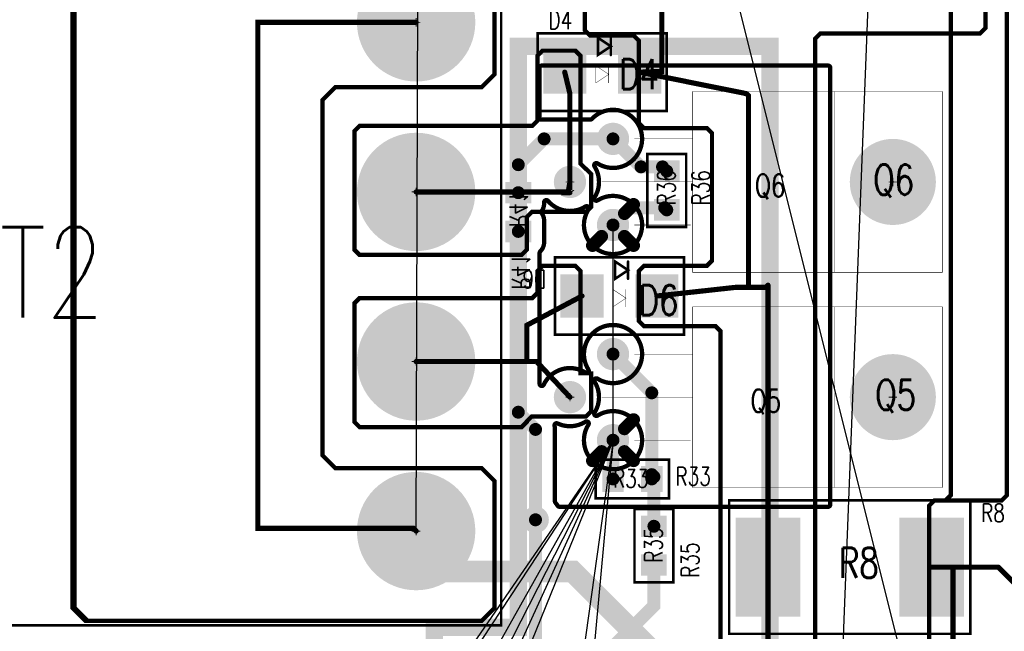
# Model space of a CAD drawing. Extents: x -4.8 to 11.7, y -3.6 to 8.1.
# Tile 49 of 53: x 4.2 to 6.5, y 3.3 to 4.7. Entities that reach past the tile are written whole.
import ezdxf

# ---------------------------------------------------------------- set-up
doc = ezdxf.new("R2010")
doc.units = 0
for name, pattern in [('SIG_1', [2, 1, 1]), ('SIG_10', [2, 1, 1]), ('SIG_11', [2, 1, 1]), ('SIG_12', [2, 1, 1]), ('SIG_13', [2, 1, 1]), ('SIG_14', [2, 1, 1]), ('SIG_18', [2, 1, 1]), ('SIG_19', [2, 1, 1]), ('SIG_31', [2, 1, 1]), ('SIG_32', [2, 1, 1]), ('SIG_42', [2, 1, 1])]:
    doc.linetypes.add(name, pattern=pattern)
for name, color, linetype in [('2D_LINE_02', 231, 'CONTINUOUS'), ('2D_LINE_03', 112, 'CONTINUOUS'), ('COPPER_01', 1, 'CONTINUOUS'), ('COPPER_04', 5, 'CONTINUOUS'), ('DRIL_NPLTE_THRU_01', 16, 'CONTINUOUS'), ('DRIL_NPLTE_THRU_04', 176, 'CONTINUOUS'), ('DRIL_PLTE_THRU_01', 16, 'CONTINUOUS'), ('DRIL_PLTE_THRU_04', 176, 'CONTINUOUS'), ('DRIL_SYMBOL', 254, 'CONTINUOUS'), ('LINK_00', 2, 'CONTINUOUS'), ('PADS_BOT', 5, 'CONTINUOUS'), ('PADS_INNER', 1, 'CONTINUOUS'), ('PADS_TOP', 1, 'CONTINUOUS'), ('PART_NAME_123', 255, 'CONTINUOUS'), ('PART_NAME_124', 6, 'CONTINUOUS'), ('PART_NAME_129', 2, 'CONTINUOUS'), ('PART_NAME_130', 106, 'CONTINUOUS'), ('PART_TOP_2DLINE_123', 255, 'CONTINUOUS'), ('PART_TOP_2DLINE_129', 2, 'CONTINUOUS'), ('POUR_OUTLINE_04', 5, 'CONTINUOUS'), ('POUR_PADTHERM_04', 5, 'CONTINUOUS'), ('TRACE_01', 1, 'CONTINUOUS'), ('TRACE_04', 5, 'CONTINUOUS'), ('VIAPTS', 56, 'CONTINUOUS')]:
    doc.layers.add(name, color=color, linetype=linetype)
doc.styles.add('W0$001', font='simplex', dxfattribs={"width": 0.75})
doc.styles.add('W0$006', font='simplex', dxfattribs={"width": 0.75})
doc.styles.add('W0$008', font='simplex', dxfattribs={"width": 0.75})

# ---------------------------------------------------------------- blocks, each defined once
blk = doc.blocks.new('SMOOTH_0$04')
at = {"const_width": 0.02}
blk.add_lwpolyline([(-0.01, 0, 1), (0.01, 0, 1)], format="xyb", close=True, dxfattribs=at)
blk = doc.blocks.new('DRAWING_283')
at = {"layer": '2D_LINE_03', "const_width": 0.04}
blk.add_lwpolyline([(0, 0), (0.255, 0), (0.255, 0.195), (0.45, 0.195), (0.45, 1.545), (1.035, 1.545), (1.035, -0.13), (0.84, -0.13), (0.84, -0.27), (0.66, -0.27), (0.66, -0.6), (-0.045, -0.6), (-0.045, -0.8148), (-0.21, -0.8148), (-0.21, -0.435), (0, -0.435)], close=True, dxfattribs=at)
at = {"layer": '2D_LINE_03'}
for p in [(0.45, 1.545), (1.035, 1.545), (0.255, 0.195), (0.45, 0.195), (0, 0), (0.255, 0), (0.84, -0.13), (1.035, -0.13), (0.66, -0.27), (0.84, -0.27), (-0.21, -0.435), (0, -0.435), (-0.045, -0.6), (0.66, -0.6), (-0.21, -0.8148), (-0.045, -0.8148)]:
    blk.add_blockref('SMOOTH_0$04', p, dxfattribs=at)
blk = doc.blocks.new('DRAWING_546')
at = {"layer": '2D_LINE_02', "const_width": 0.04}
blk.add_lwpolyline([(0, 0), (0.255, 0), (0.255, 0.195), (0.45, 0.195), (0.45, 1.545), (1.035, 1.545), (1.035, -0.13), (0.84, -0.13), (0.84, -0.27), (0.66, -0.27), (0.66, -0.6), (-0.045, -0.6), (-0.045, -0.8148), (-0.21, -0.8148), (-0.21, -0.435), (0, -0.435)], close=True, dxfattribs=at)
at = {"layer": '2D_LINE_02'}
for p in [(0.45, 1.545), (1.035, 1.545), (0.255, 0.195), (0.45, 0.195), (0, 0), (0.255, 0), (0.84, -0.13), (1.035, -0.13), (0.66, -0.27), (0.84, -0.27), (-0.21, -0.435), (0, -0.435), (-0.045, -0.6), (0.66, -0.6), (-0.21, -0.8148), (-0.045, -0.8148)]:
    blk.add_blockref('SMOOTH_0$04', p, dxfattribs=at)
blk = doc.blocks.new('SMOOTH_0$01')
at = {"const_width": 0.005}
blk.add_lwpolyline([(-0.0025, 0, 1), (0.0025, 0, 1)], format="xyb", close=True, dxfattribs=at)
blk = doc.blocks.new('COPPER_277')
at = {"layer": 'COPPER_01', "const_width": 0.01}
blk.add_lwpolyline([(0, 0.012), (-0.012, 0), (-0.208, 0), (-0.22, 0.012), (-0.22, 1.0429), (-0.232, 1.0549), (-0.398, 1.0549), (-0.41, 1.0669), (-0.41, 1.1829), (-0.398, 1.1949), (-0.252, 1.1949), (-0.24, 1.2069), (-0.24, 1.503), (-0.252, 1.515), (-0.398, 1.515), (-0.41, 1.527), (-0.41, 1.718), (-0.422, 1.73), (-0.523, 1.73), (-0.535, 1.742), (-0.535, 1.873), (-0.523, 1.885), (0.383, 1.885), (0.395, 1.873), (0.395, 1.747), (0.383, 1.735), (0.012, 1.735), (0, 1.723)], close=True, dxfattribs=at)
at = {"layer": 'COPPER_01'}
for p in [(-0.535, 1.873), (-0.523, 1.885), (0.383, 1.885), (0.395, 1.873), (-0.535, 1.742), (0.012, 1.735), (0.383, 1.735), (0.395, 1.747), (-0.523, 1.73), (-0.422, 1.73), (-0.41, 1.718), (0, 1.723), (-0.41, 1.527), (-0.398, 1.515), (-0.252, 1.515), (-0.24, 1.503), (-0.398, 1.1949), (-0.252, 1.1949), (-0.24, 1.2069), (-0.41, 1.1829), (-0.41, 1.0669), (-0.398, 1.0549), (-0.232, 1.0549), (-0.22, 1.0429), (-0.22, 0.012), (-0.208, 0), (-0.012, 0), (0, 0.012)]:
    blk.add_blockref('SMOOTH_0$01', p, dxfattribs=at)
blk = doc.blocks.new('COPPER_278')
at = {"layer": 'COPPER_01', "const_width": 0.01}
blk.add_lwpolyline([(0.055, -0.03), (0.025, 0), (-0.8904, 0), (-0.9204, -0.03), (-0.9204, -2.49), (-0.8904, -2.52), (0.025, -2.52), (0.055, -2.49), (0.055, -2.195), (0.025, -2.165), (-0.315, -2.165), (-0.345, -2.135), (-0.345, -1.31), (-0.315, -1.28), (0.025, -1.28), (0.055, -1.25)], close=True, dxfattribs=at)
at = {"layer": 'COPPER_01'}
for p in [(0.055, -1.25), (-0.315, -1.28), (0.025, -1.28), (-0.345, -1.31), (-0.345, -2.135), (-0.315, -2.165), (0.025, -2.165), (0.055, -2.195), (-0.9204, -2.49), (0.055, -2.49), (-0.8904, -2.52), (0.025, -2.52)]:
    blk.add_blockref('SMOOTH_0$01', p, dxfattribs=at)
blk = doc.blocks.new('COPPER_279')
at = {"layer": 'COPPER_04', "const_width": 0.01}
blk.add_lwpolyline([(0.0496, 0.012), (0.0376, 0), (-0.3734, 0), (-0.3854, 0.012), (-0.3854, 1.068), (-0.3734, 1.08), (-0.3474, 1.08), (-0.3354, 1.092), (-0.3354, 2.4782), (-0.3474, 2.4902), (-1.158, 2.4902), (-1.17, 2.5022), (-1.17, 3.428), (-1.158, 3.44), (-0.4124, 3.44), (-0.4004, 3.428), (-0.4004, 2.8972), (-0.3884, 2.8852), (0.0626, 2.8852), (0.0746, 2.8732), (0.0746, 1.1302), (0.0496, 1.1302)], close=True, dxfattribs=at)
at = {"layer": 'COPPER_04'}
for p in [(-0.3734, 1.08), (-0.3474, 1.08), (-0.3354, 1.092), (-0.3854, 1.068)]:
    blk.add_blockref('SMOOTH_0$01', p, dxfattribs=at)
blk = doc.blocks.new('COPPER_281')
at = {"layer": 'COPPER_04', "const_width": 0.01}
blk.add_lwpolyline([(0.055, -0.03), (0.025, 0), (-0.8954, 0), (-0.9254, -0.03), (-0.9254, -2.49), (-0.8954, -2.52), (0.025, -2.52), (0.055, -2.49), (0.055, -2.195), (0.025, -2.165), (-0.315, -2.165), (-0.345, -2.135), (-0.345, -1.31), (-0.315, -1.28), (0.025, -1.28), (0.055, -1.25)], close=True, dxfattribs=at)
at = {"layer": 'COPPER_04'}
for p in [(0.055, -1.25), (-0.315, -1.28), (0.025, -1.28), (-0.345, -1.31), (-0.345, -2.135), (-0.315, -2.165), (0.025, -2.165), (0.055, -2.195), (-0.9254, -2.49), (0.055, -2.49), (-0.8954, -2.52), (0.025, -2.52)]:
    blk.add_blockref('SMOOTH_0$01', p, dxfattribs=at)
blk = doc.blocks.new('COPPER_282')
at = {"layer": 'COPPER_01', "const_width": 0.01}
blk.add_lwpolyline([(0.0496, 0.012), (0.0376, 0), (-0.3734, 0), (-0.3854, 0.012), (-0.3854, 1.068), (-0.3734, 1.08), (-0.217, 1.08), (-0.205, 1.092), (-0.205, 2.5882), (-0.217, 2.6002), (-1.158, 2.6002), (-1.17, 2.6122), (-1.17, 3.428), (-1.158, 3.44), (-0.4124, 3.44), (-0.4004, 3.428), (-0.4004, 2.8972), (-0.3884, 2.8852), (0.0376, 2.8852), (0.0496, 2.8732)], close=True, dxfattribs=at)
at = {"layer": 'COPPER_01'}
for p in [(-0.3734, 1.08), (-0.217, 1.08), (-0.3854, 1.068)]:
    blk.add_blockref('SMOOTH_0$01', p, dxfattribs=at)
blk = doc.blocks.new('COPPER_543')
at = {"layer": 'COPPER_01', "const_width": 0.01}
blk.add_lwpolyline([(-0.025, -0.012), (-0.013, 0), (0.388, 0), (0.4, 0.012), (0.4, 0.1627), (0.412, 0.1747), (0.488, 0.1747), (0.5, 0.1627), (0.5, -0.088), (0.512, -0.1), (0.513, -0.1), (0.525, -0.112), (0.525, -0.188), (0.513, -0.2), (0.387, -0.2), (0.375, -0.212), (0.375, -0.288), (0.363, -0.3), (-0.013, -0.3), (-0.025, -0.288)], close=True, dxfattribs=at)
at = {"layer": 'COPPER_01'}
for p in [(0.4, 0.1627), (0.412, 0.1747), (0.488, 0.1747), (0.5, 0.1627), (-0.013, 0), (0.388, 0), (0.4, 0.012), (-0.025, -0.012), (0.5, -0.088), (0.512, -0.1), (0.513, -0.1), (0.525, -0.112), (0.387, -0.2), (0.513, -0.2), (0.525, -0.188), (0.375, -0.212), (-0.025, -0.288), (-0.013, -0.3), (0.363, -0.3), (0.375, -0.288)]:
    blk.add_blockref('SMOOTH_0$01', p, dxfattribs=at)
blk = doc.blocks.new('COPPER_544')
at = {"layer": 'COPPER_01', "const_width": 0.01}
blk.add_lwpolyline([(-0.025, -0.012), (-0.013, 0), (0.388, 0), (0.4, 0.012), (0.4, 0.0627), (0.412, 0.0747), (0.488, 0.0747), (0.5, 0.0627), (0.5, -0.175), (0.525, -0.175), (0.525, -0.263), (0.513, -0.275), (0.387, -0.275), (0.375, -0.287), (0.375, -0.288), (0.363, -0.3), (-0.013, -0.3), (-0.025, -0.288)], close=True, dxfattribs=at)
at = {"layer": 'COPPER_01'}
for p in [(0.412, 0.0747), (0.488, 0.0747), (0.4, 0.0627), (0.5, 0.0627), (-0.013, 0), (0.388, 0), (0.4, 0.012), (-0.025, -0.012), (0.5, -0.175), (0.525, -0.175), (0.387, -0.275), (0.513, -0.275), (0.525, -0.263), (-0.025, -0.288), (-0.013, -0.3), (0.363, -0.3), (0.375, -0.287), (0.375, -0.288)]:
    blk.add_blockref('SMOOTH_0$01', p, dxfattribs=at)
blk = doc.blocks.new('POUR_OUTLINE_21')
at = {"layer": 'POUR_OUTLINE_04', "const_width": 0.01}
blk.add_lwpolyline([(-11.6257, -15.8295), (-11.6257, -14.8145, 0.414214), (-11.6307, -14.8095), (-12.2957, -14.8095, 0.414214), (-12.3007, -14.8145), (-12.3007, -14.9301, 0.446878), (-12.2951, -14.9351, -0.027563), (-12.2902, -14.9348), (-12.1827, -14.9348, 0.205258), (-12.1791, -14.9332, -2.111711), (-12.1662, -15.0369, 0.798909), (-12.1731, -15.0438, -0.289046), (-12.1731, -15.1158, 0.798909), (-12.1662, -15.1227, -8.94579), (-12.1873, -15.1438, 0.798909), (-12.1942, -15.1369, -0.371826), (-12.2814, -15.1238, 0.695939), (-12.2902, -15.127), (-12.2902, -15.1298, -0.153243), (-12.2956, -15.1469, 0.313855), (-12.2956, -15.1527, -0.153243), (-12.2902, -15.1698), (-12.2902, -15.2198, -0.201514), (-12.2992, -15.2412, 0.201514), (-12.3007, -15.2448), (-12.3007, -15.5487, 0.799824), (-12.2912, -15.5509, -0.449723), (-12.1942, -15.5227, 0.798909), (-12.1873, -15.5158, -8.94579), (-12.1662, -15.5369, 0.798909), (-12.1731, -15.5438, -0.289046), (-12.1731, -15.6158, 0.798909), (-12.1662, -15.6227, -8.94579), (-12.1873, -15.6438, 0.798909), (-12.1942, -15.6369, -0.256127), (-12.259, -15.6409, 0.613225), (-12.266, -15.6463, -0.047374), (-12.2652, -15.6548), (-12.2652, -15.8217, 0.179699), (-12.264, -15.825, -0.036736), (-12.2587, -15.8322, 0.257066), (-12.2544, -15.8345), (-11.6307, -15.8345, 0.414214)], format="xyb", close=True, dxfattribs=at)
blk = doc.blocks.new('POUR_PADTHERM_68')
at = {"layer": 'POUR_PADTHERM_04', "const_width": 0.015}
for points in [[(-12.0878, -15.6268), (-12.109, -15.648, 1), (-12.0984, -15.6586), (-12.0772, -15.6374, 1), (-12.0878, -15.6268)], [(-12.1726, -15.7328), (-12.1514, -15.7116, 1), (-12.162, -15.701), (-12.1832, -15.7222, 1), (-12.1726, -15.7328)], [(-12.0772, -15.7222), (-12.0984, -15.701, 1), (-12.109, -15.7116), (-12.0878, -15.7328, 1), (-12.0772, -15.7222)]]:
    blk.add_lwpolyline(points, format="xyb", dxfattribs=at)
blk = doc.blocks.new('POUR_PADTHERM_69')
at = {"layer": 'POUR_PADTHERM_04', "const_width": 0.015}
for points in [[(-12.0878, -15.1268), (-12.109, -15.148, 1), (-12.0984, -15.1586), (-12.0772, -15.1374, 1), (-12.0878, -15.1268)], [(-12.1726, -15.2328), (-12.1514, -15.2116, 1), (-12.162, -15.201), (-12.1832, -15.2222, 1), (-12.1726, -15.2328)], [(-12.0772, -15.2222), (-12.0984, -15.201, 1), (-12.109, -15.2116), (-12.0878, -15.2328, 1), (-12.0772, -15.2222)]]:
    blk.add_lwpolyline(points, format="xyb", dxfattribs=at)
blk = doc.blocks.new('POUR_HEADER_4')
for name in ['POUR_OUTLINE_21', 'POUR_PADTHERM_69', 'POUR_PADTHERM_68']:
    blk.add_blockref(name, (12.3057, 14.8045))
blk = doc.blocks.new('SMOOTH_0$006')
at = {"const_width": 0.003}
blk.add_lwpolyline([(-0.0015, 0, 1), (0.0015, 0, 1)], format="xyb", close=True, dxfattribs=at)
blk = doc.blocks.new('SMOOTH_0$001')
at = {"const_width": 0.0005}
blk.add_lwpolyline([(-0.00025, 0, 1), (0.00025, 0, 1)], format="xyb", close=True, dxfattribs=at)
blk = doc.blocks.new('PART_BODY_TOP_194')
at = {"layer": 'PART_TOP_2DLINE_123', "const_width": 0.006}
blk.add_lwpolyline([(0.085, 0.045), (0.085, -0.045), (-0.085, -0.045), (-0.085, 0.045)], close=True, dxfattribs=at)
at = {"layer": 'PART_TOP_2DLINE_129', "const_width": 0.001}
blk.add_lwpolyline([(0.085, 0.045), (0.085, -0.045), (-0.085, -0.045), (-0.085, 0.045)], close=True, dxfattribs=at)
at = {"layer": 'PART_TOP_2DLINE_123'}
for p in [(-0.085, 0.045), (0.085, 0.045), (-0.085, -0.045), (0.085, -0.045)]:
    blk.add_blockref('SMOOTH_0$006', p, dxfattribs=at)
at = {"layer": 'PART_TOP_2DLINE_129'}
for p in [(-0.085, 0.045), (0.085, 0.045), (-0.085, -0.045), (0.085, -0.045)]:
    blk.add_blockref('SMOOTH_0$001', p, dxfattribs=at)
blk = doc.blocks.new('DRIL_HOLE_0')
blk.add_lwpolyline([(0, 0, 1), (0, 0, 1)], format="xyb", close=True)
blk = doc.blocks.new('PAD_0')
blk.add_lwpolyline([(0, 0, 1), (0, 0, 1)], format="xyb", close=True)
blk = doc.blocks.new('PAD_2')
at = {"const_width": 0.05}
blk.add_lwpolyline([(-0.03, 0), (0.03, 0)], dxfattribs=at)
blk = doc.blocks.new('STK_TOP_29')
at = {"layer": 'DRIL_NPLTE_THRU_01'}
blk.add_blockref('DRIL_HOLE_0', (0, 0), dxfattribs=at)
at = {"layer": 'DRIL_NPLTE_THRU_04'}
blk.add_blockref('DRIL_HOLE_0', (0, 0), dxfattribs=at)
at = {"layer": 'PADS_BOT'}
blk.add_blockref('PAD_0', (0, 0), dxfattribs=at)
at = {"layer": 'PADS_INNER'}
blk.add_blockref('PAD_0', (0, 0), dxfattribs=at)
at = {"layer": 'PADS_TOP', "rotation": 90}
blk.add_blockref('PAD_2', (0, 0), dxfattribs=at)
blk = doc.blocks.new('SYM_TOP_27')
for name, p in [('PART_BODY_TOP_194', (0, 0)), ('STK_TOP_29', (-0.045, 0)), ('STK_TOP_29', (0.045, 0))]:
    blk.add_blockref(name, p)
blk = doc.blocks.new('PART_TOP_13')
blk.add_blockref('SYM_TOP_27', (0, 0))
at = {"layer": 'PART_NAME_123', "style": 'W0$006', "width": 0.75}
blk.add_text('R36', height=0.042, rotation=180, dxfattribs=at).set_placement((0.0351, 0.1001))
at = {"layer": 'PART_NAME_129', "style": 'W0$001', "width": 0.75}
blk.add_text('R36', height=0.042, rotation=180, dxfattribs=at).set_placement((0.0351, 0.0201))
blk = doc.blocks.new('PART_TOP_25')
blk.add_blockref('SYM_TOP_27', (0, 0))
at = {"layer": 'PART_NAME_123', "style": 'W0$006', "width": 0.75}
blk.add_text('R35', height=0.042, dxfattribs=at).set_placement((-0.075, -0.105))
at = {"layer": 'PART_NAME_129', "style": 'W0$001', "width": 0.75}
blk.add_text('R35', height=0.042, dxfattribs=at).set_placement((-0.04, -0.02))
blk = doc.blocks.new('STK_BOT_29')
at = {"layer": 'DRIL_NPLTE_THRU_01'}
blk.add_blockref('DRIL_HOLE_0', (0, 0), dxfattribs=at)
at = {"layer": 'DRIL_NPLTE_THRU_04'}
blk.add_blockref('DRIL_HOLE_0', (0, 0), dxfattribs=at)
at = {"layer": 'PADS_BOT', "rotation": 90}
blk.add_blockref('PAD_2', (0, 0), dxfattribs=at)
at = {"layer": 'PADS_INNER'}
blk.add_blockref('PAD_0', (0, 0), dxfattribs=at)
at = {"layer": 'PADS_TOP'}
blk.add_blockref('PAD_0', (0, 0), dxfattribs=at)
blk = doc.blocks.new('SYM_BOT_27')
for p in [(-0.045, 0), (0.045, 0)]:
    blk.add_blockref('STK_BOT_29', p)
blk = doc.blocks.new('PART_BOT_44')
blk.add_blockref('SYM_BOT_27', (0, 0))
at = {"layer": 'PART_NAME_124', "style": 'W0$006', "width": 0.75}
blk.add_text('R41', height=0.042, dxfattribs=at).set_placement((-0.18, -0.015))
at = {"layer": 'PART_NAME_130', "style": 'W0$001', "width": 0.75}
blk.add_text('R41', height=0.042, dxfattribs=at).set_placement((-0.0348, -0.0204))
blk = doc.blocks.new('PART_BODY_TOP_179')
at = {"layer": 'PART_TOP_2DLINE_123', "const_width": 0.006}
for points in [[(0.15, 0.09), (-0.15, 0.09), (-0.15, -0.09), (0.15, -0.09)], [(0.01, -0.08), (-0.02, -0.06), (0.01, -0.04)], [(0.01, -0.08), (-0.02, -0.06), (0.01, -0.04)]]:
    blk.add_lwpolyline(points, close=True, dxfattribs=at)
blk.add_lwpolyline([(-0.02, -0.04), (-0.02, -0.08)], dxfattribs=at)
blk.add_lwpolyline([(-0.02, -0.04), (-0.02, -0.08)], dxfattribs=at)
at = {"layer": 'PART_TOP_2DLINE_129', "const_width": 0.001}
for points in [[(0.15, 0.09), (-0.15, 0.09), (-0.15, -0.09), (0.15, -0.09)], [(0.015, -0.015), (-0.015, 0.005), (0.015, 0.025)]]:
    blk.add_lwpolyline(points, close=True, dxfattribs=at)
blk.add_lwpolyline([(-0.015, 0.025), (-0.015, -0.015)], dxfattribs=at)
at = {"layer": 'PART_TOP_2DLINE_123'}
for p in [(-0.15, 0.09), (0.15, 0.09), (-0.02, -0.04), (-0.02, -0.04), (0.01, -0.04), (0.01, -0.04), (-0.02, -0.06), (-0.02, -0.06), (-0.15, -0.09), (-0.02, -0.08), (-0.02, -0.08), (0.01, -0.08), (0.01, -0.08), (0.15, -0.09)]:
    blk.add_blockref('SMOOTH_0$006', p, dxfattribs=at)
at = {"layer": 'PART_TOP_2DLINE_129'}
for p in [(-0.15, 0.09), (0.15, 0.09), (-0.015, 0.025), (0.015, 0.025), (-0.015, 0.005), (-0.015, -0.015), (0.015, -0.015), (-0.15, -0.09), (0.15, -0.09)]:
    blk.add_blockref('SMOOTH_0$001', p, dxfattribs=at)
blk = doc.blocks.new('PAD_18')
at = {"const_width": 0.1}
blk.add_lwpolyline([(-0.05, 0), (0.05, 0)], dxfattribs=at)
blk = doc.blocks.new('STK_TOP_15')
at = {"layer": 'DRIL_NPLTE_THRU_01'}
blk.add_blockref('DRIL_HOLE_0', (0, 0), dxfattribs=at)
at = {"layer": 'DRIL_NPLTE_THRU_04'}
blk.add_blockref('DRIL_HOLE_0', (0, 0), dxfattribs=at)
at = {"layer": 'PADS_BOT'}
blk.add_blockref('PAD_0', (0, 0), dxfattribs=at)
at = {"layer": 'PADS_INNER'}
blk.add_blockref('PAD_0', (0, 0), dxfattribs=at)
at = {"layer": 'PADS_TOP'}
blk.add_blockref('PAD_18', (0, 0), dxfattribs=at)
blk = doc.blocks.new('SYM_TOP_12')
for name, p in [('PART_BODY_TOP_179', (0, 0)), ('STK_TOP_15', (-0.087, 0)), ('STK_TOP_15', (0.087, 0))]:
    blk.add_blockref(name, p)
blk = doc.blocks.new('PART_TOP_50')
blk.add_blockref('SYM_TOP_12', (0, 0))
at = {"layer": 'PART_NAME_123', "style": 'W0$006', "width": 0.75}
blk.add_text('D4', height=0.042, rotation=180, dxfattribs=at).set_placement((0.125, -0.1))
at = {"layer": 'PART_NAME_129', "style": 'W0$001', "width": 0.75}
blk.add_text('D4', height=0.07, rotation=180, dxfattribs=at).set_placement((-0.0396, 0.0398))
blk = doc.blocks.new('PART_TOP_54')
blk.add_blockref('SYM_TOP_12', (0, 0))
at = {"layer": 'PART_NAME_123', "style": 'W0$006', "width": 0.75}
blk.add_text('D6', height=0.042, dxfattribs=at).set_placement((0.17, -0.06))
at = {"layer": 'PART_NAME_129', "style": 'W0$001', "width": 0.75}
blk.add_text('D6', height=0.07, rotation=180, dxfattribs=at).set_placement((-0.0446, 0.0448))
blk = doc.blocks.new('PART_BODY_TOP_198')
at = {"layer": 'PART_TOP_2DLINE_123', "const_width": 0.006}
blk.add_lwpolyline([(0.28, 0.155), (0.245, 0.155), (-0.245, 0.155), (-0.28, 0.155), (-0.28, 0.13), (-0.28, -0.13), (-0.28, -0.155), (-0.245, -0.155), (0.245, -0.155), (0.28, -0.155), (0.28, -0.13), (0.28, 0.13)], close=True, dxfattribs=at)
at = {"layer": 'PART_TOP_2DLINE_129', "const_width": 0.001}
blk.add_lwpolyline([(0.28, 0.155), (0.245, 0.155), (-0.245, 0.155), (-0.28, 0.155), (-0.28, 0.13), (-0.28, -0.13), (-0.28, -0.155), (-0.245, -0.155), (0.245, -0.155), (0.28, -0.155), (0.28, -0.13), (0.28, 0.13)], close=True, dxfattribs=at)
at = {"layer": 'PART_TOP_2DLINE_123'}
for p in [(0.245, 0.155), (0.28, 0.155)]:
    blk.add_blockref('SMOOTH_0$006', p, dxfattribs=at)
at = {"layer": 'PART_TOP_2DLINE_129'}
for p in [(0.245, 0.155), (0.28, 0.155)]:
    blk.add_blockref('SMOOTH_0$001', p, dxfattribs=at)
blk = doc.blocks.new('PAD_40')
at = {"const_width": 0.15}
blk.add_lwpolyline([(-0.115, 0), (0.115, 0)], dxfattribs=at)
blk = doc.blocks.new('STK_TOP_43')
at = {"layer": 'DRIL_NPLTE_THRU_01'}
blk.add_blockref('DRIL_HOLE_0', (0, 0), dxfattribs=at)
at = {"layer": 'DRIL_NPLTE_THRU_04'}
blk.add_blockref('DRIL_HOLE_0', (0, 0), dxfattribs=at)
at = {"layer": 'PADS_BOT'}
blk.add_blockref('PAD_0', (0, 0), dxfattribs=at)
at = {"layer": 'PADS_INNER'}
blk.add_blockref('PAD_0', (0, 0), dxfattribs=at)
at = {"layer": 'PADS_TOP', "rotation": 90}
blk.add_blockref('PAD_40', (0, 0), dxfattribs=at)
blk = doc.blocks.new('SYM_TOP_31')
for name, p in [('STK_TOP_43', (-0.19, 0)), ('STK_TOP_43', (0.19, 0)), ('PART_BODY_TOP_198', (0, 0))]:
    blk.add_blockref(name, p)
blk = doc.blocks.new('PART_TOP_66')
blk.add_blockref('SYM_TOP_31', (0, 0))
at = {"layer": 'PART_NAME_123', "style": 'W0$006', "width": 0.75}
blk.add_text('R8', height=0.042, rotation=180, dxfattribs=at).set_placement((-0.305, -0.105))
at = {"layer": 'PART_NAME_129', "style": 'W0$001', "width": 0.75}
blk.add_text('R8', height=0.07, rotation=180, dxfattribs=at).set_placement((0.025, 0.025))
blk = doc.blocks.new('PART_BODY_TOP_197')
at = {"layer": 'PART_TOP_2DLINE_123', "const_width": 0.006}
blk.add_lwpolyline([(0.81, 1.035), (-0.81, 1.035), (-0.81, -1.035), (0.81, -1.035)], close=True, dxfattribs=at)
at = {"layer": 'PART_TOP_2DLINE_129', "const_width": 0.001}
blk.add_lwpolyline([(0.81, 1.035), (-0.81, 1.035), (-0.81, -1.035), (0.81, -1.035)], close=True, dxfattribs=at)
at = {"layer": 'PART_TOP_2DLINE_123'}
for p in [(-0.81, 1.035), (0.81, 1.035), (-0.81, -1.035), (0.81, -1.035)]:
    blk.add_blockref('SMOOTH_0$006', p, dxfattribs=at)
at = {"layer": 'PART_TOP_2DLINE_129'}
for p in [(-0.81, 1.035), (0.81, 1.035), (-0.81, -1.035), (0.81, -1.035)]:
    blk.add_blockref('SMOOTH_0$001', p, dxfattribs=at)
blk = doc.blocks.new('DRIL_SYMBOL_0$052')
at = {"layer": 'DRIL_SYMBOL', "const_width": 0.002}
for points in [[(-0.01, 0), (0.01, 0)], [(0, -0.01), (0, 0.01)]]:
    blk.add_lwpolyline(points, dxfattribs=at)
blk = doc.blocks.new('DRIL_HOLE_0$052')
at = {"const_width": 0.026}
blk.add_lwpolyline([(-0.013, 0, 1), (0.013, 0, 1)], format="xyb", close=True, dxfattribs=at)
blk.add_blockref('DRIL_SYMBOL_0$052', (0, 0))
blk = doc.blocks.new('PAD_48')
at = {"const_width": 0.04}
blk.add_lwpolyline([(0, -0.02, 1), (0, 0.02, 1)], format="xyb", close=True, dxfattribs=at)
blk = doc.blocks.new('STK_TOP_166')
at = {"layer": 'DRIL_PLTE_THRU_01'}
blk.add_blockref('DRIL_HOLE_0$052', (0, 0), dxfattribs=at)
at = {"layer": 'DRIL_PLTE_THRU_04'}
blk.add_blockref('DRIL_HOLE_0$052', (0, 0), dxfattribs=at)
at = {"layer": 'PADS_BOT'}
blk.add_blockref('PAD_48', (0, 0), dxfattribs=at)
at = {"layer": 'PADS_INNER'}
blk.add_blockref('PAD_48', (0, 0), dxfattribs=at)
at = {"layer": 'PADS_TOP'}
blk.add_blockref('PAD_48', (0, 0), dxfattribs=at)
blk = doc.blocks.new('DRIL_SYMBOL_0$2')
at = {"layer": 'DRIL_SYMBOL', "const_width": 0.002}
for points in [[(-0.01, 0), (0.01, 0)], [(0, -0.01), (0, 0.01)]]:
    blk.add_lwpolyline(points, dxfattribs=at)
blk = doc.blocks.new('DRIL_HOLE_0$2')
at = {"const_width": 0.1}
blk.add_lwpolyline([(-0.05, 0, 1), (0.05, 0, 1)], format="xyb", close=True, dxfattribs=at)
blk.add_blockref('DRIL_SYMBOL_0$2', (0, 0))
blk = doc.blocks.new('PAD_52')
at = {"const_width": 0.1375}
blk.add_lwpolyline([(0, -0.06875, 1), (0, 0.06875, 1)], format="xyb", close=True, dxfattribs=at)
blk = doc.blocks.new('STK_TOP_42')
at = {"layer": 'DRIL_PLTE_THRU_01'}
blk.add_blockref('DRIL_HOLE_0$2', (0, 0), dxfattribs=at)
at = {"layer": 'DRIL_PLTE_THRU_04'}
blk.add_blockref('DRIL_HOLE_0$2', (0, 0), dxfattribs=at)
at = {"layer": 'PADS_BOT'}
blk.add_blockref('PAD_52', (0, 0), dxfattribs=at)
at = {"layer": 'PADS_INNER'}
blk.add_blockref('PAD_52', (0, 0), dxfattribs=at)
at = {"layer": 'PADS_TOP'}
blk.add_blockref('PAD_52', (0, 0), dxfattribs=at)
blk = doc.blocks.new('SYM_TOP_30')
for name, p in [('PART_BODY_TOP_197', (0, 0)), ('STK_TOP_42', (-0.591, 0.8375)), ('STK_TOP_42', (-0.197, 0.8375)), ('STK_TOP_42', (0.197, 0.8375)), ('STK_TOP_42', (0.591, 0.8375)), ('STK_TOP_166', (-0.591, -0.8375)), ('STK_TOP_166', (-0.394, -0.8375)), ('STK_TOP_166', (-0.197, -0.8375)), ('STK_TOP_166', (0.197, -0.8375)), ('STK_TOP_166', (0.394, -0.8375)), ('STK_TOP_166', (0.591, -0.8375))]:
    blk.add_blockref(name, p)
blk = doc.blocks.new('PART_TOP_72')
blk.add_blockref('SYM_TOP_30', (0, 0))
at = {"layer": 'PART_NAME_123', "style": 'W0$006', "width": 0.75}
blk.add_text('T2', height=0.042, rotation=90, dxfattribs=at).set_placement((0.77, -1.125))
at = {"layer": 'PART_NAME_129', "style": 'W0$001', "width": 0.75}
blk.add_text('T2', height=0.21, rotation=90, dxfattribs=at).set_placement((0.095, -0.13))
blk = doc.blocks.new('PART_TOP_84')
blk.add_blockref('SYM_TOP_27', (0, 0))
at = {"layer": 'PART_NAME_123', "style": 'W0$006', "width": 0.75}
blk.add_text('R33', height=0.042, rotation=180, dxfattribs=at).set_placement((-0.1, 0.015))
at = {"layer": 'PART_NAME_129', "style": 'W0$001', "width": 0.75}
blk.add_text('R33', height=0.042, rotation=180, dxfattribs=at).set_placement((0.045, 0.02))
blk = doc.blocks.new('PART_BODY_TOP_268')
at = {"layer": 'PART_TOP_2DLINE_129', "const_width": 0.001}
blk.add_lwpolyline([(-0.21, -0.465), (0.21, -0.465), (0.21, 0.115), (-0.21, 0.115)], close=True, dxfattribs=at)
blk.add_lwpolyline([(-0.21, -0.465), (0.21, -0.465), (0.21, 0.115), (-0.21, 0.115)], close=True, dxfattribs=at)
for points in [[(-0.21, -0.135), (0.21, -0.135)], [(-0.21, -0.135), (0.21, -0.135)], [(-0.1, -0.6), (-0.1, -0.465)], [(0, -0.675), (0, -0.465)], [(0, -0.675), (0, -0.465)], [(0.1, -0.6), (0.1, -0.47)]]:
    blk.add_lwpolyline(points, dxfattribs=at)
at = {"layer": 'PART_TOP_2DLINE_129'}
for p in [(-0.21, 0.115), (-0.21, 0.115), (0.21, 0.115), (0.21, 0.115), (-0.21, -0.135), (-0.21, -0.135), (0.21, -0.135), (0.21, -0.135), (-0.21, -0.465), (-0.21, -0.465), (-0.1, -0.465), (0, -0.465), (0, -0.465), (0.1, -0.47), (0.21, -0.465), (0.21, -0.465), (-0.1, -0.6), (0.1, -0.6), (0, -0.675), (0, -0.675)]:
    blk.add_blockref('SMOOTH_0$001', p, dxfattribs=at)
blk = doc.blocks.new('DRIL_SYMBOL_0$042')
at = {"layer": 'DRIL_SYMBOL', "const_width": 0.002}
for points in [[(-0.01, 0), (0.01, 0)], [(0, -0.01), (0, 0.01)]]:
    blk.add_lwpolyline(points, dxfattribs=at)
blk = doc.blocks.new('DRIL_HOLE_0$042')
at = {"const_width": 0.021}
blk.add_lwpolyline([(-0.0105, 0, 1), (0.0105, 0, 1)], format="xyb", close=True, dxfattribs=at)
blk.add_blockref('DRIL_SYMBOL_0$042', (0, 0))
blk = doc.blocks.new('PAD_103')
at = {"const_width": 0.0375}
blk.add_lwpolyline([(0, -0.01875, 1), (0, 0.01875, 1)], format="xyb", close=True, dxfattribs=at)
blk = doc.blocks.new('STK_TOP_132')
at = {"layer": 'DRIL_PLTE_THRU_01'}
blk.add_blockref('DRIL_HOLE_0$042', (0, 0), dxfattribs=at)
at = {"layer": 'DRIL_PLTE_THRU_04'}
blk.add_blockref('DRIL_HOLE_0$042', (0, 0), dxfattribs=at)
at = {"layer": 'PADS_BOT'}
blk.add_blockref('PAD_103', (0, 0), dxfattribs=at)
at = {"layer": 'PADS_INNER'}
blk.add_blockref('PAD_103', (0, 0), dxfattribs=at)
at = {"layer": 'PADS_TOP'}
blk.add_blockref('PAD_103', (0, 0), dxfattribs=at)
blk = doc.blocks.new('PAD_117')
at = {"const_width": 0.0025}
blk.add_lwpolyline([(0, -0.00125, 1), (0, 0.00125, 1)], format="xyb", close=True, dxfattribs=at)
blk = doc.blocks.new('STK_TOP_229')
at = {"layer": 'DRIL_NPLTE_THRU_01'}
blk.add_blockref('DRIL_HOLE_0$2', (0, 0), dxfattribs=at)
at = {"layer": 'DRIL_NPLTE_THRU_04'}
blk.add_blockref('DRIL_HOLE_0$2', (0, 0), dxfattribs=at)
at = {"layer": 'PADS_BOT'}
blk.add_blockref('PAD_117', (0, 0), dxfattribs=at)
at = {"layer": 'PADS_INNER'}
blk.add_blockref('PAD_117', (0, 0), dxfattribs=at)
at = {"layer": 'PADS_TOP'}
blk.add_blockref('PAD_117', (0, 0), dxfattribs=at)
blk = doc.blocks.new('SYM_TOP_101')
for name, p in [('PART_BODY_TOP_268', (0, 0)), ('STK_TOP_229', (0, 0)), ('STK_TOP_132', (-0.1, -0.65)), ('STK_TOP_132', (0.1, -0.65)), ('STK_TOP_132', (0, -0.75))]:
    blk.add_blockref(name, p)
blk = doc.blocks.new('PART_TOP_278')
blk.add_blockref('SYM_TOP_101', (0, 0))
at = {"layer": 'PART_NAME_123', "style": 'W0$008', "width": 0.75}
blk.add_text('Q5', height=0.0525, rotation=90, dxfattribs=at).set_placement((0.0347, -0.3305))
at = {"layer": 'PART_NAME_129', "style": 'W0$001', "width": 0.75}
blk.add_text('Q5', height=0.07, rotation=90, dxfattribs=at).set_placement((0.0297, -0.0405))
blk = doc.blocks.new('PART_TOP_279')
blk.add_blockref('SYM_TOP_101', (0, 0))
at = {"layer": 'PART_NAME_123', "style": 'W0$008', "width": 0.75}
blk.add_text('Q6', height=0.0525, rotation=90, dxfattribs=at).set_placement((0.0347, -0.3205))
at = {"layer": 'PART_NAME_129', "style": 'W0$001', "width": 0.75}
blk.add_text('Q6', height=0.07, rotation=90, dxfattribs=at).set_placement((0.0297, -0.0455))
blk = doc.blocks.new('SMOOTH_0$05')
at = {"const_width": 0.025}
blk.add_lwpolyline([(-0.0125, 0, 1), (0.0125, 0, 1)], format="xyb", close=True, dxfattribs=at)
blk = doc.blocks.new('SMOOTH_0$012')
at = {"const_width": 0.006}
blk.add_lwpolyline([(-0.003, 0, 1), (0.003, 0, 1)], format="xyb", close=True, dxfattribs=at)
blk = doc.blocks.new('SMOOTH_0$03')
at = {"const_width": 0.015}
blk.add_lwpolyline([(-0.0075, 0, 1), (0.0075, 0, 1)], format="xyb", close=True, dxfattribs=at)
blk = doc.blocks.new('DRIL_SYMBOL_0$028')
at = {"layer": 'DRIL_SYMBOL', "const_width": 0.002}
for points in [[(-0.01, 0), (0.01, 0)], [(0, -0.01), (0, 0.01)]]:
    blk.add_lwpolyline(points, dxfattribs=at)
blk = doc.blocks.new('DRIL_HOLE_0$028')
at = {"const_width": 0.014}
blk.add_lwpolyline([(-0.007, 0, 1), (0.007, 0, 1)], format="xyb", close=True, dxfattribs=at)
blk.add_blockref('DRIL_SYMBOL_0$028', (0, 0))
blk = doc.blocks.new('PAD_75')
at = {"const_width": 0.031}
blk.add_lwpolyline([(0, -0.0155, 1), (0, 0.0155, 1)], format="xyb", close=True, dxfattribs=at)
blk = doc.blocks.new('STK_TOP_6')
at = {"layer": 'DRIL_PLTE_THRU_01'}
blk.add_blockref('DRIL_HOLE_0$028', (0, 0), dxfattribs=at)
at = {"layer": 'DRIL_PLTE_THRU_04'}
blk.add_blockref('DRIL_HOLE_0$028', (0, 0), dxfattribs=at)
at = {"layer": 'PADS_BOT'}
blk.add_blockref('PAD_75', (0, 0), dxfattribs=at)
at = {"layer": 'PADS_INNER'}
blk.add_blockref('PAD_75', (0, 0), dxfattribs=at)
at = {"layer": 'PADS_TOP'}
blk.add_blockref('PAD_75', (0, 0), dxfattribs=at)
blk = doc.blocks.new('SYM_TOP_5')
blk.add_blockref('STK_TOP_6', (0, 0))

msp = doc.modelspace()

# ---------------------------------------------------------------- linework, layer by layer
at = {"layer": 'LINK_00', "linetype": 'SIG_10'}
msp.add_line((5.0932, 3.4835), (5.1004, 5.6748), dxfattribs=at)
at = {"layer": 'LINK_00', "linetype": 'SIG_19'}
msp.add_line((6.5275, 1.9647), (5.6004, 5.6748), dxfattribs=at)
at = {"layer": 'LINK_00', "linetype": 'SIG_1'}
msp.add_line((6.1504, 4.8998), (6.0654, 2.7398), dxfattribs=at)
at = {"layer": 'LINK_00', "linetype": 'SIG_42'}
for q in [(5.5505, 4.1947), (4.905, 2.545), (4.965, 2.545), (4.98, 2.865), (5.025, 2.545), (5.0854, 2.5448), (5.225, 3.2), (5.4504, 2.5998), (5.4507, 2.982)]:
    msp.add_line((5.5505, 3.6947), q, dxfattribs=at)
at = {"layer": 'TRACE_01', "linetype": 'SIG_18', "const_width": 0.012}
for points in [[(5.6124, 4.5497), (5.6639, 4.5513), (5.6639, 4.7398)], [(5.8354, 4.0498), (5.8654, 4.0498), (5.8654, 4.4948), (5.8604, 4.4998), (5.6124, 4.5497)], [(5.6525, 4.0297), (5.8354, 4.0498)], [(5.8354, 4.0498), (5.9054, 4.0498), (5.9104, 4.0548)], [(5.9104, 3.3998), (5.9104, 4.0548)], [(5.9104, 3.0498), (5.9104, 3.3998)]]:
    msp.add_lwpolyline(points, dxfattribs=at)
at = {"layer": 'TRACE_01', "linetype": 'SIG_10', "const_width": 0.012}
msp.add_lwpolyline([(5.0932, 3.4835), (5.0869, 3.4898), (4.7254, 3.4898), (4.7254, 4.6655), (5.0932, 4.6655)], dxfattribs=at)
at = {"layer": 'TRACE_01', "linetype": 'SIG_12', "const_width": 0.012}
for points in [[(5.4504, 4.2698), (5.4504, 4.4998), (5.4384, 4.5497)], [(5.4463, 4.2706), (5.4505, 4.2947)], [(5.4463, 4.2706), (5.4454, 4.2715), (5.0932, 4.2715)], [(5.4504, 4.2698), (5.4454, 4.2698), (5.4463, 4.2706)]]:
    msp.add_lwpolyline(points, dxfattribs=at)
at = {"layer": 'TRACE_01', "linetype": 'SIG_14', "const_width": 0.03}
msp.add_lwpolyline([(5.6754, 4.3198), (5.6655, 4.3297), (5.6155, 4.3297), (5.5505, 4.3947)], dxfattribs=at)
at = {"layer": 'TRACE_01', "linetype": 'SIG_42', "const_width": 0.03}
for points in [[(5.5505, 4.1947), (5.5905, 4.2347)], [(5.6754, 4.2298), (5.6705, 4.2347), (5.5905, 4.2347)], [(5.5505, 3.6047), (5.5505, 3.6947)]]:
    msp.add_lwpolyline(points, dxfattribs=at)
at = {"layer": 'TRACE_01', "linetype": 'SIG_11', "const_width": 0.012}
for points in [[(5.3504, 3.8775), (5.3504, 3.9618), (5.4785, 4.0297)], [(5.3504, 3.8775), (5.0932, 3.8775)], [(5.4505, 3.7947), (5.3754, 3.8748), (5.3754, 3.8775), (5.3504, 3.8775)]]:
    msp.add_lwpolyline(points, dxfattribs=at)
at = {"layer": 'TRACE_01', "linetype": 'SIG_13', "const_width": 0.03}
for points in [[(5.6405, 3.6147), (5.6405, 3.8047), (5.5505, 3.8947)], [(5.6455, 3.4947), (5.6455, 3.6097), (5.6405, 3.6147)], [(5.6405, 3.6047), (5.6405, 3.6147)]]:
    msp.add_lwpolyline(points, dxfattribs=at)
at = {"layer": 'TRACE_01', "linetype": 'SIG_32', "const_width": 0.03}
msp.add_lwpolyline([(4.9757, 3.0248), (5.1748, 3.0248), (5.3704, 3.2204), (5.3704, 3.5097), (5.3705, 3.5097)], dxfattribs=at)
at = {"layer": 'TRACE_01', "linetype": 'SIG_31', "const_width": 0.03}
msp.add_lwpolyline([(5.2954, 2.8898), (5.2954, 2.9598), (5.4854, 3.1498), (5.6455, 3.3099), (5.6455, 3.4047)], dxfattribs=at)
at = {"layer": 'TRACE_01', "linetype": 'SIG_19', "const_width": 0.012}
for points in [[(6.3404, 3.0398), (6.3404, 3.3998), (6.2904, 3.3998)], [(6.2904, 3.3998), (6.4454, 3.3998)], [(6.6326, 3.3246), (6.6274, 3.3298), (6.5154, 3.3298), (6.4454, 3.3998)]]:
    msp.add_lwpolyline(points, dxfattribs=at)
at = {"layer": 'TRACE_04', "linetype": 'SIG_14', "const_width": 0.03}
msp.add_lwpolyline([(5.3305, 4.2697), (5.3305, 4.3347), (5.3905, 4.3947), (5.5505, 4.3947)], dxfattribs=at)
at = {"layer": 'TRACE_04', "linetype": 'SIG_32', "const_width": 0.03}
msp.add_lwpolyline([(5.3305, 4.1797), (5.3305, 3.7597), (5.3705, 3.7197), (5.3705, 3.5097)], dxfattribs=at)
at = {"layer": 'TRACE_04', "linetype": 'SIG_10', "const_width": 0.05}
msp.add_lwpolyline([(5.0932, 3.4835), (5.0932, 3.3897), (5.4567, 3.3897), (5.6504, 3.196), (5.6504, 3.0798)], dxfattribs=at)

# ---------------------------------------------------------------- block references
at = {"linetype": 'SIG_19'}
for name in ['COPPER_279', 'COPPER_282']:
    msp.add_blockref(name, (6.6704, 2.4748), dxfattribs=at)
at = {"linetype": 'SIG_10'}
for name in ['COPPER_281', 'COPPER_278']:
    msp.add_blockref(name, (5.2204, 5.7948), dxfattribs=at)
for name, p, rotation in [('PART_TOP_72', (4.2557, 4.0745), 270), ('PART_TOP_50', (5.5254, 4.5497), 180), ('PART_TOP_279', (6.2005, 4.2947), 270), ('PART_TOP_13', (5.6754, 4.2748), 270), ('PART_TOP_54', (5.5655, 4.0297), 180), ('PART_TOP_278', (6.2005, 3.7947), 270), ('PART_TOP_84', (5.5955, 3.6047), 180), ('PART_TOP_66', (6.1004, 3.3998), 180), ('PART_TOP_25', (5.6455, 3.4497), 90)]:
    msp.add_blockref(name, p, dxfattribs=dict(rotation=rotation))
at = {"linetype": 'SIG_18'}
msp.add_blockref('COPPER_277', (6.0204, 2.9048), dxfattribs=at)
for name in ['DRAWING_283', 'DRAWING_546']:
    msp.add_blockref(name, (4.8804, 3.0648))
at = {"linetype": 'SIG_12'}
msp.add_blockref('COPPER_543', (4.975, 4.425), dxfattribs=at)
at = {"linetype": 'SIG_42'}
msp.add_blockref('POUR_HEADER_4', (5.375, 4.57), dxfattribs=at)
at = {"xscale": -1, "rotation": -90}
msp.add_blockref('PART_BOT_44', (5.3305, 4.2247), dxfattribs=at)
at = {"linetype": 'SIG_11'}
msp.add_blockref('COPPER_544', (4.975, 4.025), dxfattribs=at)
at = {"layer": 'TRACE_01'}
for name, p in [('SMOOTH_0$012', (4.7254, 4.6655)), ('SMOOTH_0$012', (5.0932, 4.6655)), ('SMOOTH_0$012', (5.4384, 4.5497)), ('SMOOTH_0$012', (5.6124, 4.5497)), ('SMOOTH_0$012', (5.6124, 4.5497)), ('SMOOTH_0$012', (5.6639, 4.5513)), ('SMOOTH_0$012', (5.4504, 4.4998)), ('SMOOTH_0$012', (5.8604, 4.4998)), ('SMOOTH_0$012', (5.8654, 4.4948)), ('SMOOTH_0$03', (5.5505, 4.3947)), ('SMOOTH_0$03', (5.6155, 4.3297)), ('SMOOTH_0$03', (5.6655, 4.3297)), ('SMOOTH_0$03', (5.6754, 4.3198)), ('SMOOTH_0$012', (5.4505, 4.2947)), ('SMOOTH_0$012', (5.0932, 4.2715)), ('SMOOTH_0$012', (5.4454, 4.2715)), ('SMOOTH_0$012', (5.4454, 4.2698)), ('SMOOTH_0$012', (5.4463, 4.2706)), ('SMOOTH_0$012', (5.4463, 4.2706)), ('SMOOTH_0$012', (5.4463, 4.2706)), ('SMOOTH_0$012', (5.4504, 4.2698)), ('SMOOTH_0$012', (5.4504, 4.2698)), ('SMOOTH_0$03', (5.5905, 4.2347)), ('SMOOTH_0$03', (5.5905, 4.2347)), ('SMOOTH_0$03', (5.6705, 4.2347)), ('SMOOTH_0$03', (5.6754, 4.2298)), ('SMOOTH_0$03', (5.5505, 4.1947)), ('SMOOTH_0$012', (5.8354, 4.0498)), ('SMOOTH_0$012', (5.8354, 4.0498)), ('SMOOTH_0$012', (5.8354, 4.0498)), ('SMOOTH_0$012', (5.8654, 4.0498)), ('SMOOTH_0$012', (5.9054, 4.0498)), ('SMOOTH_0$012', (5.9104, 4.0548)), ('SMOOTH_0$012', (5.9104, 4.0548)), ('SMOOTH_0$012', (5.4785, 4.0297)), ('SMOOTH_0$012', (5.6525, 4.0297)), ('SMOOTH_0$012', (5.3504, 3.9618)), ('SMOOTH_0$03', (5.5505, 3.8947)), ('SMOOTH_0$012', (5.0932, 3.8775)), ('SMOOTH_0$012', (5.3504, 3.8775)), ('SMOOTH_0$012', (5.3504, 3.8775)), ('SMOOTH_0$012', (5.3504, 3.8775)), ('SMOOTH_0$012', (5.3754, 3.8775)), ('SMOOTH_0$012', (5.3754, 3.8748)), ('SMOOTH_0$03', (5.6405, 3.8047)), ('SMOOTH_0$012', (5.4505, 3.7947)), ('SMOOTH_0$03', (5.5505, 3.6947)), ('SMOOTH_0$03', (5.5505, 3.6047)), ('SMOOTH_0$03', (5.6405, 3.6147)), ('SMOOTH_0$03', (5.6405, 3.6147)), ('SMOOTH_0$03', (5.6405, 3.6147)), ('SMOOTH_0$03', (5.6405, 3.6047)), ('SMOOTH_0$03', (5.6455, 3.6097)), ('SMOOTH_0$03', (5.3704, 3.5097)), ('SMOOTH_0$03', (5.3705, 3.5097)), ('SMOOTH_0$03', (5.6455, 3.4947)), ('SMOOTH_0$012', (4.7254, 3.4898)), ('SMOOTH_0$012', (5.0869, 3.4898)), ('SMOOTH_0$012', (5.0932, 3.4835)), ('SMOOTH_0$012', (5.9104, 3.3998)), ('SMOOTH_0$012', (5.9104, 3.3998)), ('SMOOTH_0$012', (6.2904, 3.3998)), ('SMOOTH_0$012', (6.2904, 3.3998)), ('SMOOTH_0$012', (6.3404, 3.3998)), ('SMOOTH_0$012', (6.4454, 3.3998)), ('SMOOTH_0$012', (6.4454, 3.3998))]:
    msp.add_blockref(name, p, dxfattribs=at)
at = {"layer": 'TRACE_04'}
for name, p in [('SMOOTH_0$03', (5.3905, 4.3947)), ('SMOOTH_0$03', (5.5505, 4.3947)), ('SMOOTH_0$03', (5.3305, 4.3347)), ('SMOOTH_0$03', (5.3305, 4.2697)), ('SMOOTH_0$03', (5.3305, 4.1797)), ('SMOOTH_0$03', (5.3305, 3.7597)), ('SMOOTH_0$03', (5.3705, 3.7197)), ('SMOOTH_0$03', (5.3705, 3.5097)), ('SMOOTH_0$05', (5.0932, 3.4835)), ('SMOOTH_0$05', (5.0932, 3.3897)), ('SMOOTH_0$05', (5.4567, 3.3897))]:
    msp.add_blockref(name, p, dxfattribs=at)
at = {"layer": 'VIAPTS', "linetype": 'SIG_32'}
msp.add_blockref('SYM_TOP_5', (5.3705, 3.5097), dxfattribs=at)

doc.saveas('drawing.dxf')
